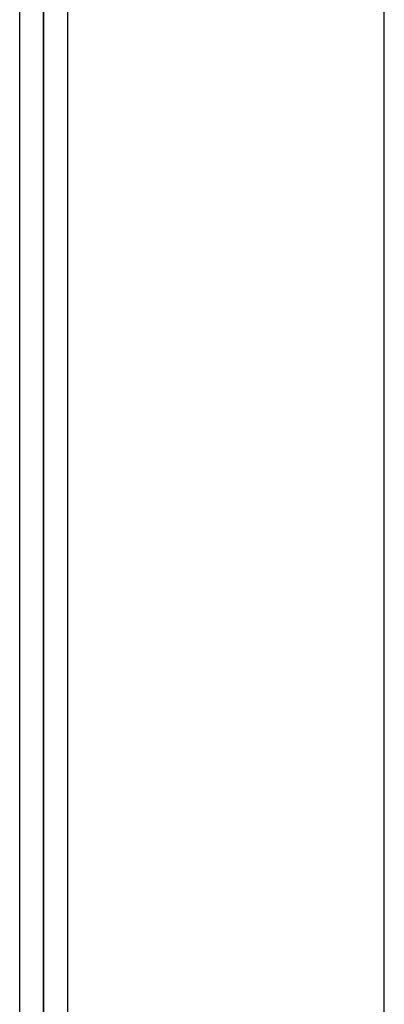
# Model space of a CAD drawing. Header units: inches. Extents: x 21 to 549, y 60 to 259.
# Tile 112 of 129: x 510.495 to 511.228, y 209.569 to 211.551. Entities that reach past the tile are written whole.
import ezdxf

# ---------------------------------------------------------------- set-up
doc = ezdxf.new("R2010")
doc.units = ezdxf.units.IN
doc.header["$MEASUREMENT"] = 0
doc.layers.add('Visible Edges(ANSI)', color=7, linetype='Continuous', lineweight=25)
doc.layers.add('Visible Tangent Edges(ANSI)', color=7, linetype='Continuous', lineweight=25)

msp = doc.modelspace()

# ---------------------------------------------------------------- linework, layer by layer
at = {"layer": 'Visible Edges(ANSI)'}
for p, q in [((510.495, 207.6427), (510.495, 222.417)), ((510.5431, 222.3893), (510.5431, 207.615)), ((510.5431, 207.615), (510.5431, 222.3893)), ((510.5912, 222.3616), (510.5912, 207.5874))]:
    msp.add_line(p, q, dxfattribs=at)
at = {"layer": 'Visible Tangent Edges(ANSI)'}
msp.add_line((511.2283, 207.0132), (511.2283, 221.9948), dxfattribs=at)

doc.saveas('drawing.dxf')
